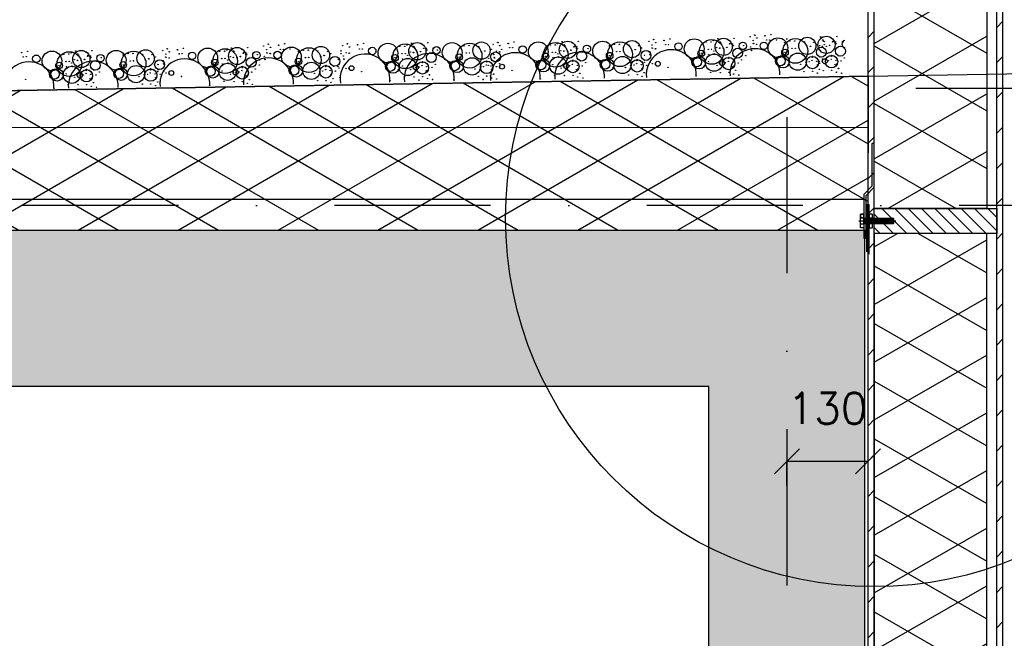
# Model space of a CAD drawing. Extents: x 102559 to 245130, y 44436 to 138999.
# Tile 24 of 30: x 191386 to 192963, y 102103 to 103094. Entities that reach past the tile are written whole.
import ezdxf

# ---------------------------------------------------------------- set-up
doc = ezdxf.new("R2010")
doc.units = 0
doc.header["$LTSCALE"] = 20
doc.header["$MEASUREMENT"] = 0
doc.header["$PDSIZE"] = -1
doc.linetypes.add('DASHDOT', pattern=[25, 12.5, -6.25, 0, -6.25])
doc.linetypes.add('DD1', pattern=[2.66667, 1.66667, -0.5, 0, -0.5])
doc.layers.get('0').update_dxf_attribs({"linetype": 'CONTINUOUS'})
doc.layers.get('DEFPOINTS').update_dxf_attribs({"linetype": 'CONTINUOUS'})
for name, color, linetype in [('_DETAILNUMMERS', 4, 'CONTINUOUS'), ('A--01A1_ACEER', 1, 'CONTINUOUS'), ('A--A21--_F-23-', 9, 'CONTINUOUS'), ('A--A23--_F--3-', 9, 'CONTINUOUS'), ('A--A25--_F--3-', 9, 'CONTINUOUS'), ('A--A42--_F-23-', 9, 'CONTINUOUS'), ('A--L13D3_VLOEREN', 3, 'CONTINUOUS'), ('A--L21--', 3, 'CONTINUOUS'), ('A--L21--_F-23-', 4, 'CONTINUOUS'), ('A--L25--', 7, 'CONTINUOUS'), ('A--L25--_F-23-', 7, 'CONTINUOUS'), ('A--L35--', 7, 'CONTINUOUS'), ('A--L35--_F-23-', 7, 'CONTINUOUS'), ('A--L351-_F-23-', 7, 'CONTINUOUS'), ('A--L42--', 7, 'CONTINUOUS'), ('A--L42--_F-23-', 7, 'CONTINUOUS'), ('A--M$1A-_F123-', 1, 'CONTINUOUS'), ('A--T01A-25_TEKST', 2, 'CONTINUOUS'), ('STRAMIEN', 8, 'DD1'), ('X--LR---_CP', 7, 'CONTINUOUS')]:
    doc.layers.add(name, color=color, linetype=linetype)
doc.styles.add('ALFA-0_25', font='ROMANS')
doc.dimstyles.new('STANDARD$0', dxfattribs={"dimscale": 50, "dimtxt": 2.5, "dimasz": 2, "dimexe": 2, "dimexo": 0, "dimgap": 2, "dimtad": 1, "dimdec": 0, "dimzin": 0, "dimdsep": 46, "dimtxsty": 'ALFA-0_25', "dimblk1": 'OBLIQUE', "dimblk2": 'OBLIQUE', "dimsah": 1, "dimcen": -3, "dimdle": 2, "dimclrd": 1, "dimclre": 1, "dimclrt": 2, "dimadec": 0, "dimazin": 0, "dimtfac": 0.666667, "dimtofl": 0, "dimtmove": 2, "dimatfit": 3, "dimldrblk": 'OBLIQUE', "dimfxl": 0, "dimtvp": 0.833333, "dimtolj": 1, "dimtzin": 0, "dimarcsym": 0})

# ---------------------------------------------------------------- blocks, each defined once
blk = doc.blocks.new('_OBLIQUE')
at = {"color": 0, "linetype": 'ByBlock'}
blk.add_line((-0.5, -0.5), (0.5, 0.5), dxfattribs=at)
blk = doc.blocks.new('*D184')
at = {"color": 1, "linetype": 'ByBlock'}
for p, q in [((192614.3, 102347.8), (192614.3, 102386.2)), ((192744.3, 102386.2), (192614.3, 102386.2)), ((192744.3, 102347.8), (192744.3, 102386.2))]:
    blk.add_line(p, q, dxfattribs=at)
at = {"layer": 'DEFPOINTS', "color": 0, "linetype": 'ByBlock'}
for p in [(192614.3, 102386.2), (192614.3, 102347.8), (192744.3, 102347.8)]:
    blk.add_point(p, dxfattribs=at)
at = {"color": 1, "linetype": 'ByBlock', "xscale": 40, "yscale": 40, "zscale": 40, "rotation": 180}
blk.add_blockref('_OBLIQUE', (192614.3, 102386.2), dxfattribs=at)
at = {"color": 1, "linetype": 'ByBlock', "xscale": 40, "yscale": 40, "zscale": 40}
blk.add_blockref('_OBLIQUE', (192744.3, 102386.2), dxfattribs=at)
at = {"color": 2, "linetype": 'ByBlock', "insert": (192679.3, 102471.2), "char_height": 50, "attachment_point": 5, "style": 'ALFA-0_25'}
blk.add_mtext('\\A1;130', dxfattribs=at)
blk = doc.blocks.new('*U259')
at = {"layer": 'A--A42--_F-23-', "linetype": 'Continuous'}
h = blk.add_hatch(dxfattribs=at)
h.set_pattern_fill('ALFALINE', color=256, scale=40, style=0)
h.set_pattern_definition([(45, (-192749.264, -101917.898), (-28.284271, 28.284271), [])])
h.paths.add_polyline_path([(0, 0), (-5, 0), (-5, 1670.5), (0, 1670.5), (5, 1670.5), (5, 0)])
at = {"layer": 'A--L42--_F-23-', "color": 2, "linetype": 'Continuous'}
for points in [[(0, 0), (-5, 0), (-5, 1670.5), (0, 1670.5)], [(0, 0), (5, 0), (5, 1670.5), (0, 1670.5)]]:
    blk.add_lwpolyline(points, dxfattribs=at)
blk = doc.blocks.new('*U258')
at = {"layer": 'A--A42--_F-23-', "linetype": 'Continuous'}
h = blk.add_hatch(dxfattribs=at)
h.set_pattern_fill('ALFALINE', color=256, scale=40, style=0)
h.set_pattern_definition([(45, (-192955.265, -101917.898), (-28.284271, 28.284271), [])])
h.paths.add_polyline_path([(0, 0), (-5, 0), (-5, 1655.5), (0, 1655.5), (5, 1655.5), (5, 0)])
at = {"layer": 'A--L42--_F-23-', "color": 2, "linetype": 'Continuous'}
for points in [[(0, 0), (-5, 0), (-5, 1655.5), (0, 1655.5)], [(0, 0), (5, 0), (5, 1655.5), (0, 1655.5)]]:
    blk.add_lwpolyline(points, dxfattribs=at)
blk = doc.blocks.new('Q031612A')
at = {"layer": 'A--L35--_F-23-', "color": 1, "linetype": 'Continuous'}
for points in [[(0, 0), (0, 11), (-4.5, 11), (-5, 10.5), (-5, -10.5), (-4.5, -11), (0, -11), (0, -4.7), (-4.5, -4.7), (0, -4.7), (0, -11), (-4.5, -11), (-5, -10.5), (-5, -4.2), (-4.5, -4.7), (-5, -5.2)], [(-5, 4.4), (-4.5, 4.9), (-5, 5.4)], [(-4.5, 4.9), (0, 4.9), (0, -4.7)], [(1.7, 4.5), (0.6, -4.4)], [(0.6, 4.5), (0.6, -4.4)], [(3.2, 4.5), (2.1, -4.4)], [(4.7, 4.5), (3.6, -4.4)], [(6.2, 4.5), (5.1, -4.4)], [(7.7, 4.5), (6.6, -4.4)], [(9.2, 4.5), (8.1, -4.4)], [(10.7, 4.5), (9.6, -4.4)], [(12.3, 4.5), (11.2, -4.4)], [(13.8, 4.5), (12.7, -4.4)], [(15.3, 4.5), (14.2, -4.4)], [(16.8, 4.5), (15.7, -4.4)], [(18.3, 4.5), (17.2, -4.4)], [(19.8, 4.5), (18.7, -4.4)], [(21.3, 4.5), (20.2, -4.4)], [(22.8, 4.5), (21.7, -4.4)], [(24.3, 4.5), (23.2, -4.4)], [(25.9, 4.5), (24.8, -4.4)], [(27.4, 4.5), (26.3, -4.4)], [(28.9, 4.5), (27.8, -4.4)], [(30.4, 4.5), (29.3, -4.4)], [(31.9, 4.5), (30.8, -4.4)], [(33.4, 4.5), (32.3, -4.4)], [(34.9, 4.5), (33.8, -4.4)], [(36.4, 4.5), (35.3, -4.4)], [(37.9, 4.5), (36.8, -4.4)], [(39.5, 4.5), (38.4, -4.4)], [(41, 4.5), (39.9, -4.4)], [(42.5, 4.5), (41.4, -4.4)], [(44, 4.5), (42.9, -4.4)], [(45.5, 4.5), (44.4, -4.4)], [(47, 4.5), (45.9, -4.4)], [(47.6, -2.8), (47.5, -4.1)]]:
    blk.add_lwpolyline(points, dxfattribs=at)
blk.add_lwpolyline([(47.6, 4), (47.1, 4.5), (0, 4.5), (0, -4.4), (47.1, -4.4), (47.6, -3.9)], close=True, dxfattribs=at)
at = {"layer": 'A--L351-_F-23-', "color": 1, "linetype": 'DASHDOT'}
blk.add_lwpolyline([(-7.9, 0), (51.6, 0)], dxfattribs=at)
at = {"layer": 'X--LR---_CP', "color": 1, "linetype": 'DASHDOT'}
blk.add_point((0, 0), dxfattribs=at)
blk.add_point((0, 0), dxfattribs=at)
blk.add_point((0, 0), dxfattribs=at)
blk = doc.blocks.new('Q031611-')
at = {"layer": 'A--L35--_F-23-', "color": 1, "linetype": 'Continuous'}
for points in [[(5, 5.4), (5, 10.5), (4.5, 11), (0.5, 11), (0, 10.5), (0, 5.4), (0.5, 4.9), (4.5, 4.9), (5, 5.4), (5, 4.4), (4.5, 4.9), (5, 4.4), (5, -4.2), (4.5, -4.7), (0.5, -4.7), (0, -5.2), (0, -10.5), (0.5, -11), (4.5, -11), (5, -10.5), (5, -4.2), (4.5, -4.7), (5, -5.2), (4.5, -4.7), (0.5, -4.7), (0, -4.2), (0, -5.2), (0, 4.4), (0.5, 4.9), (0, 5.4), (0, 4.4)], [(0, 4.4), (0, -4.7)]]:
    blk.add_lwpolyline(points, dxfattribs=at)
at = {"layer": 'X--LR---_CP', "color": 1, "linetype": 'Continuous'}
blk.add_point((0, 0), dxfattribs=at)
blk.add_point((0, 0), dxfattribs=at)
blk.add_point((0, 0), dxfattribs=at)
blk = doc.blocks.new('NH40_196')
at = {"layer": 'A--A25--_F--3-'}
h = blk.add_hatch(dxfattribs=at)
h.set_pattern_fill('ALFALINE', color=256, scale=15, style=0, pattern_type=2)
h.set_pattern_definition([(45, (-6, 0), (-10.6066, 10.6066), [])])
h.paths.add_polyline_path([(0, 0), (0, 196), (40, 196), (40, 0)])
at = {"layer": 'A--L25--_F-23-', "color": 2, "linetype": 'Continuous'}
blk.add_lwpolyline([(0, 0), (0, 196), (40, 196), (40, 0)], close=True, dxfattribs=at)
at = {"layer": 'X--LR---_CP'}
for p in [(0, 0), (0, 0), (40, 0)]:
    blk.add_point(p, dxfattribs=at)

msp = doc.modelspace()

# ---------------------------------------------------------------- hatches: boundary and pattern name
at = {"layer": 'A--A21--_F-23-'}
h = msp.add_hatch(dxfattribs=at)
h.set_pattern_fill('ALFAISO', color=256, scale=80, angle=270, style=0, pattern_type=2)
h.set_pattern_definition([(210, (305390.68, -38), (-40, 69.282032), []), (150, (305390.68, -38), (40, 69.282032), [])])
h.paths.add_polyline_path([(192754.3, 103529.4), (192934.3, 103529.4), (192934.3, 102791.3), (192754.3, 102791.3)])
h = msp.add_hatch(dxfattribs=at)
h.set_pattern_fill('ALFAISO', color=256, scale=80, angle=270, style=0)
h.set_pattern_definition([(210, (357751.63, -39.22), (-40, 69.282032), []), (150, (357751.63, -39.22), (40, 69.282032), [])])
h.paths.add_polyline_path([(192744.8, 103003.4), (187889.3, 102920.8), (182468.9, 103020), (177089.3, 102920.6), (173621.1, 103020), (173621, 102756.6), (192744.3, 102756.7)])
h = msp.add_hatch(dxfattribs=at)
h.set_pattern_fill('ALFAISO', color=256, scale=80, angle=270, style=0, pattern_type=2)
h.set_pattern_definition([(330, (122808.12, -1023.63), (40, 69.28203), []), (30, (122808.12, -1023.63), (-40, 69.28203), [])])
h.paths.add_polyline_path([(192852.3, 101957.9), (192934.3, 101957.9), (192934.3, 102751.3), (192754.3, 102751.3), (192754.3, 101957.9), (192852.3, 101957.9), (192828.1, 101957.9)])
at = {"layer": 'A--A23--_F--3-'}
h = msp.add_hatch(dxfattribs=at)
h.set_pattern_fill('ALFABET', color=256, scale=20, angle=1, style=0, pattern_type=2)
h.set_pattern_definition([(134, (235608.52, 7000), (86.32078, 83.359), []), (129, (235608.52, 7000), (-143.64922, -10.04493), [15, -165]), (184, (235608.52, 7000), (30.37155, 149.9312), [12, -132]), (78.5486, (235596.55, 6999.16), (-113.27778, 139.88618), [12.74804, -140.22842]), (132.8158, (235609.22, 7040), (-213.99344, -29.37358), [22.5, -247.5]), (82.3644, (235591.38, 7037.55), (-183.50393, 198.05632), [19.12206, -210.3426]), (187.8158, (235609.22, 7040), (-183.50378, 198.05647), [18, -198]), (158, (235589.04, 7030.34), (-120.76856, -78.42802), [15, -165]), (213, (235589.04, 7030.34), (-46.12453, 145.8572), [12, -132]), (107.5486, (235578.98, 7023.81), (-166.89315, 67.42906), [12.74804, -140.22842]), (141.5, (235608.517, 7000), (-1.26964, 66.611074), [0, -130.4, 0, -134, 0, -132.5]), (171.5, (235608.52, 7000), (-51.229207, 79.788568), [0, -76.4, 0, -127.4, 0, -50.5]), (211.5, (235653.11, 6999.22), (-106.826954, -2.64699), [0, -50, 0, -156, 0, -207]), (221.5, (235673.11, 6998.87), (-116.270055, 22.05355), [0, -65, 0, -103.6, 0, -147]), (221.5, (235673.11, 6998.87), (-116.270055, 22.05355), [0, -65, 0, -103.6, 0, -147])])
edge = h.paths.add_edge_path()
edge.add_line((169444.3, 102505.9), (159064.3, 102505.9))
edge.add_line((159064.3, 102505.9), (159064.3, 102755.9))
edge.add_line((159064.3, 102755.9), (192739.3, 102755.9))
edge.add_line((192739.3, 102755.9), (192739.3, 102505.9))
edge.add_line((192739.3, 102505.9), (170014.3, 102505.9))
h = msp.add_hatch(dxfattribs=at)
h.set_pattern_fill('ALFABET', color=256, scale=20, style=0, pattern_type=2)
h.set_pattern_definition([(315, (0, 198261.8), (-84.852814, -84.852814), []), (310, (0, 198261.8), (143.452037, 12.55043), [15, -165]), (5, (0, 198261.8), (-27.75027, -150.43843), [12, -132]), (259.5486, (11.95, 198262.84), (115.70188, -137.88791), [12.74804, -140.22842]), (313.8158, (0, 198221.8), (213.44821, 33.1038), [22.5, -247.5]), (263.3644, (17.79, 198224.55), (186.93254, -194.82357), [19.12206, -210.3426]), (8.8158, (0, 198221.8), (186.9324, -194.82372), [18, -198]), (339, (20, 198231.8), (119.38141, 80.52378), [15, -165]), (34, (20, 198231.8), (48.66307, -145.03001), [12, -132]), (288.5486, (29.95, 198238.5), (168.04453, -64.5061), [12.74804, -140.22842]), (322.5, (0, 198261.796), (2.431971, -66.578771), [0, -130.4, 0, -134, 0, -132.5]), (352.5, (0, 198261.796), (52.613907, -78.882342), [0, -76.4, 0, -127.4, 0, -50.5]), (32.5, (-44.6, 198261.796), (106.764487, 4.510974), [0, -50, 0, -156, 0, -207]), (42.5, (-64.6, 198261.8), (116.637234, -20.020996), [0, -65, 0, -103.6, 0, -147]), (42.5, (-64.6, 198261.8), (116.637234, -20.020996), [0, -65, 0, -103.6, 0, -147])])
h.paths.add_polyline_path([(192614.3, 99255.9), (192489.3, 99255.9), (192489.3, 101565.9), (192614.3, 101565.9)])
h.paths.add_polyline_path([(192739.3, 99255.9), (192614.3, 99255.9), (192614.3, 101565.9), (192739.3, 101565.9)])
h.paths.add_polyline_path([(192739.3, 101565.9), (192614.3, 101565.9), (192614.3, 102465.9), (192739.3, 102465.9)])
h.paths.add_polyline_path([(192614.3, 101565.9), (192489.3, 101565.9), (192489.3, 102465.9), (192614.3, 102465.9)])
h.paths.add_polyline_path([(192739.3, 102465.9), (192614.3, 102465.9), (192614.3, 102505.9), (192739.3, 102505.9)])
h.paths.add_polyline_path([(192614.3, 102465.9), (192489.3, 102465.9), (192489.3, 102505.9), (192614.3, 102505.9)])

# ---------------------------------------------------------------- linework, layer by layer
for centre, radius in [((192555.5, 103066.3), 0.331), ((192562.8, 103069.3), 0.331), ((192563.1, 103068.8), 0.331), ((192579.2, 103067.9), 0.331), ((192579.5, 103067.4), 0.331), ((192588.9, 103069.9), 0.331), ((192677.7, 103053.4), 13.8), ((192668.4, 103066.2), 0.331), ((192694.5, 103066.8), 0.331), ((191776.4, 103051.6), 0.331), ((191783.7, 103054.5), 0.331), ((191784, 103054.1), 0.331), ((191800.2, 103053.1), 0.331), ((191800.5, 103052.6), 0.331), ((191809.9, 103055.1), 0.331), ((191868, 103037.1), 13.8), ((191903, 103052.1), 0.331), ((191910.3, 103055.1), 0.331), ((191910.6, 103054.6), 0.331), ((191913.9, 103050.1), 0.331), ((191926.8, 103053.6), 0.331), ((191927.1, 103053.1), 0.331), ((191936.4, 103055.7), 0.331), ((191975.3, 103040.2), 15.8), ((192003.2, 103035.1), 19.8), ((191994.1, 103050.9), 0.331), ((191994.2, 103050.9), 0.331), ((191994.4, 103051), 0.331), ((192002.3, 103051), 0.331), ((192002.4, 103051.1), 0.331), ((192005.9, 103053.1), 0.331), ((192022.4, 103043.2), 13.8), ((192013.2, 103056.1), 0.331), ((192013.5, 103055.6), 0.331), ((192016.5, 103050.9), 0.331), ((192016.8, 103051.1), 0.331), ((192029.7, 103054.6), 0.331), ((192030, 103054.1), 0.331), ((192039.3, 103056.7), 0.331), ((192053.2, 103044.6), 5.94), ((192078.2, 103041.2), 15.8), ((192106.1, 103036.1), 19.8), ((192097, 103051.9), 0.331), ((192097.1, 103051.9), 0.331), ((192097.3, 103052), 0.331), ((192105.2, 103052), 0.331), ((192105.3, 103052.1), 0.331), ((192125.3, 103044.2), 13.8), ((192120.5, 103050.6), 0.331), ((192143.9, 103054.4), 0.331), ((192151.2, 103057.4), 0.331), ((192151.5, 103056.9), 0.331), ((192154.5, 103052.2), 0.331), ((192154.8, 103052.4), 0.331), ((192167.7, 103055.9), 0.331), ((192168, 103055.4), 0.331), ((192177.3, 103057.9), 0.331), ((192191.2, 103045.9), 5.94), ((192216.2, 103042.5), 15.8), ((192244.1, 103037.4), 19.8), ((192235, 103053.2), 0.331), ((192235.2, 103053.2), 0.331), ((192235.3, 103053.3), 0.331), ((192243.2, 103053.3), 0.331), ((192243.3, 103053.4), 0.331), ((192246.8, 103055.4), 0.331), ((192263.4, 103045.5), 13.8), ((192254.1, 103058.4), 0.331), ((192254.4, 103057.9), 0.331), ((192257.4, 103053.2), 0.331), ((192257.7, 103053.4), 0.331), ((192258.5, 103051.9), 0.331), ((192270.6, 103056.9), 0.331), ((192270.9, 103056.4), 0.331), ((192273.8, 103051.2), 0.331), ((192280.2, 103059), 0.331), ((192294.1, 103046.9), 5.94), ((192289.1, 103050.5), 0.331), ((192319.1, 103043.5), 15.8), ((192347, 103038.4), 19.8), ((192330.1, 103051.8), 0.331), ((192337.9, 103054.2), 0.331), ((192338, 103054.2), 0.331), ((192338.2, 103054.3), 0.331), ((192346.1, 103054.3), 0.331), ((192346.2, 103054.4), 0.331), ((192366.3, 103046.5), 13.8), ((192361.4, 103052.9), 0.331), ((192376.7, 103052.2), 0.331), ((192393.5, 103059.1), 0.331), ((192398.4, 103053.2), 0.331), ((192400.8, 103062.1), 0.331), ((192401.1, 103061.6), 0.331), ((192404.1, 103057), 0.331), ((192404.4, 103057.1), 0.331), ((192417.3, 103060.6), 0.331), ((192417.6, 103060.2), 0.331), ((192420, 103053.7), 0.331), ((192424.7, 103053.8), 0.331), ((192426.9, 103062.7), 0.331), ((192440.8, 103050.7), 5.94), ((192435.8, 103054.2), 0.331), ((192465.8, 103047.2), 15.8), ((192493.7, 103042.1), 19.8), ((192484.6, 103057.9), 0.331), ((192484.7, 103057.9), 0.331), ((192484.9, 103058), 0.331), ((192492.8, 103058.1), 0.331), ((192492.9, 103058.1), 0.331), ((192496.4, 103060.1), 0.331), ((192513, 103050.2), 13.8), ((192503.7, 103063.1), 0.331), ((192504, 103062.6), 0.331), ((192507, 103058), 0.331), ((192507.3, 103058.2), 0.331), ((192508.1, 103056.6), 0.331), ((192520.2, 103061.7), 0.331), ((192520.5, 103061.2), 0.331), ((192522.9, 103054.7), 0.331), ((192523.4, 103055.9), 0.331), ((192527.6, 103054.8), 0.331), ((192528.5, 103052.3), 0.331), ((192528.5, 103052.3), 0.331), ((192529.8, 103063.7), 0.331), ((192543.7, 103051.7), 5.94), ((192538.7, 103055.2), 0.331), ((192545.2, 103052.3), 0.331), ((192560.4, 103060.4), 0.331), ((192560.5, 103055.8), 0.331), ((192561, 103055.3), 0.331), ((192565.7, 103054.2), 0.331), ((192566, 103054.4), 0.331), ((192566.1, 103064.2), 0.331), ((192566.4, 103064.4), 0.331), ((192577.5, 103051.9), 5.94), ((192582, 103061), 0.331), ((192599.9, 103048.8), 15.8), ((192586.7, 103061.1), 0.331), ((192597.7, 103061.4), 0.331), ((192627.8, 103043.7), 19.8), ((192610.9, 103057.1), 0.331), ((192618.6, 103059.5), 0.331), ((192618.8, 103059.5), 0.331), ((192619, 103059.6), 0.331), ((192626.9, 103059.7), 0.331), ((192627, 103059.7), 0.331), ((192647, 103051.8), 13.8), ((192642.1, 103058.2), 0.331), ((192652, 103051.2), 0.331), ((192652.3, 103051), 0.331), ((192657.4, 103057.5), 0.331), ((192662.5, 103053.9), 0.331), ((192662.5, 103053.9), 0.331), ((192666.6, 103052.2), 0.331), ((192668.7, 103065.7), 0.331), ((192671.3, 103051.1), 0.331), ((192671.6, 103051.3), 0.331), ((192671.7, 103061.1), 0.331), ((192672, 103061.3), 0.331), ((192672.8, 103059.7), 0.331), ((192674.2, 103058.4), 0.331), ((192674.2, 103053.8), 0.331), ((192677.4, 103050.9), 0.331), ((192682.6, 103052.8), 0.331), ((192682.9, 103052.5), 0.331), ((192684.9, 103064.8), 0.331), ((192685.2, 103064.3), 0.331), ((192687.7, 103057.9), 0.331), ((192688.1, 103059.1), 0.331), ((192692.4, 103058), 0.331), ((192700.1, 103043.3), 7.92), ((192693.2, 103055.4), 0.331), ((192693.2, 103055.4), 0.331), ((192703.4, 103058.3), 0.331), ((191388.7, 103041.1), 0.331), ((191389, 103040.7), 0.331), ((191398.3, 103043.2), 0.331), ((191412.2, 103031.2), 5.94), ((191407.2, 103034.7), 0.331), ((191437.2, 103027.7), 15.8), ((191465.1, 103022.6), 19.8), ((191456, 103038.4), 0.331), ((191456.1, 103038.4), 0.331), ((191456.3, 103038.5), 0.331), ((191464.2, 103038.6), 0.331), ((191464.3, 103038.6), 0.331), ((191467.8, 103040.6), 0.331), ((191484.3, 103030.7), 13.8), ((191475.1, 103043.6), 0.331), ((191475.4, 103043.1), 0.331), ((191478.4, 103038.5), 0.331), ((191478.7, 103038.7), 0.331), ((191479.5, 103037.1), 0.331), ((191491.6, 103042.2), 0.331), ((191491.9, 103041.7), 0.331), ((191494.3, 103035.2), 0.331), ((191494.8, 103036.4), 0.331), ((191499, 103035.3), 0.331), ((191501.2, 103044.2), 0.331), ((191515.1, 103032.2), 5.94), ((191510.1, 103035.7), 0.331), ((191540.1, 103028.7), 15.8), ((191568, 103023.6), 19.8), ((191551.1, 103037), 0.331), ((191558.9, 103039.4), 0.331), ((191559, 103039.5), 0.331), ((191559.2, 103039.5), 0.331), ((191567.1, 103039.6), 0.331), ((191567.2, 103039.6), 0.331), ((191587.2, 103031.7), 13.8), ((191582.4, 103038.1), 0.331), ((191597.7, 103037.5), 0.331), ((191614.5, 103044.3), 0.331), ((191619.4, 103038.5), 0.331), ((191621.8, 103047.3), 0.331), ((191622.1, 103046.8), 0.331), ((191625.1, 103042.2), 0.331), ((191625.4, 103042.4), 0.331), ((191638.3, 103045.9), 0.331), ((191638.5, 103045.4), 0.331), ((191641, 103039), 0.331), ((191645.7, 103039.1), 0.331), ((191647.9, 103047.9), 0.331), ((191661.8, 103035.9), 5.94), ((191656.7, 103039.4), 0.331), ((191686.8, 103032.5), 15.8), ((191714.7, 103027.4), 19.8), ((191705.5, 103043.1), 0.331), ((191705.7, 103043.2), 0.331), ((191705.9, 103043.2), 0.331), ((191713.8, 103043.3), 0.331), ((191713.9, 103043.3), 0.331), ((191717.4, 103045.3), 0.331), ((191733.9, 103035.5), 13.8), ((191724.7, 103048.3), 0.331), ((191725, 103047.8), 0.331), ((191728, 103043.2), 0.331), ((191728.3, 103043.4), 0.331), ((191729.1, 103041.8), 0.331), ((191738.9, 103034.9), 0.331), ((191739.2, 103034.6), 0.331), ((191741.2, 103046.9), 0.331), ((191741.4, 103046.4), 0.331), ((191743.9, 103040), 0.331), ((191744.4, 103041.2), 0.331), ((191748.6, 103040.1), 0.331), ((191749.4, 103037.5), 0.331), ((191749.4, 103037.5), 0.331), ((191750.8, 103048.9), 0.331), ((191764.7, 103036.9), 5.94), ((191759.6, 103040.4), 0.331), ((191766.2, 103037.5), 0.331), ((191777.3, 103035.1), 0.331), ((191781.3, 103045.7), 0.331), ((191781.4, 103041), 0.331), ((191781.9, 103040.5), 0.331), ((191786.7, 103039.4), 0.331), ((191787, 103039.6), 0.331), ((191787.1, 103049.4), 0.331), ((191787.4, 103049.6), 0.331), ((191798.5, 103037.1), 5.94), ((191803, 103046.2), 0.331), ((191820.8, 103034.1), 15.8), ((191807.7, 103046.3), 0.331), ((191818.7, 103046.6), 0.331), ((191848.7, 103029), 19.8), ((191831.9, 103042.4), 0.331), ((191839.6, 103044.7), 0.331), ((191839.8, 103044.8), 0.331), ((191839.9, 103044.8), 0.331), ((191847.8, 103044.9), 0.331), ((191848, 103044.9), 0.331), ((191863.1, 103043.4), 0.331), ((191867.8, 103034.7), 0.331), ((191872.9, 103036.5), 0.331), ((191873.3, 103036.2), 0.331), ((191878.4, 103042.8), 0.331), ((191890.4, 103027), 7.92), ((191883.5, 103039.1), 0.331), ((191883.5, 103039.1), 0.331), ((191900.1, 103043.8), 0.331), ((191900.2, 103039.1), 0.331), ((191903.9, 103035.7), 0.331), ((191908.5, 103041), 0.331), ((191913.2, 103039.9), 0.331), ((191913.5, 103040.2), 0.331), ((191913.6, 103049.9), 0.331), ((191929.5, 103046.7), 0.331), ((191934.2, 103046.8), 0.331), ((191950.3, 103043.6), 5.94), ((191945.3, 103047.2), 0.331), ((191986.7, 103032.7), 5.32), ((191997.8, 103039.2), 0.331), ((192003.1, 103039.3), 0.331), ((192006.8, 103036.7), 0.331), ((192011.4, 103042), 0.331), ((192016.1, 103041), 0.331), ((192016.4, 103041.2), 0.331), ((192017.6, 103049.6), 0.331), ((192022.2, 103040.8), 0.331), ((192027.4, 103042.6), 0.331), ((192027.7, 103042.4), 0.331), ((192032.4, 103047.7), 0.331), ((192037.1, 103047.8), 0.331), ((192044.9, 103033.1), 7.92), ((192037.9, 103045.2), 0.331), ((192037.9, 103045.2), 0.331), ((192048.1, 103048.2), 0.331), ((192054.7, 103045.2), 0.331), ((192089.6, 103033.7), 5.32), ((192100.7, 103040.2), 0.331), ((192106, 103040.3), 0.331), ((192125.1, 103041.8), 0.331), ((192130.3, 103043.6), 0.331), ((192130.6, 103043.4), 0.331), ((192147.8, 103034.1), 7.92), ((192140.8, 103046.2), 0.331), ((192140.8, 103046.2), 0.331), ((192144.8, 103038), 0.331), ((192149.4, 103043.3), 0.331), ((192154.1, 103042.2), 0.331), ((192154.4, 103042.5), 0.331), ((192157.6, 103046.2), 0.331), ((192170.5, 103049), 0.331), ((192175.2, 103049.1), 0.331), ((192186.2, 103049.4), 0.331), ((192227.6, 103035), 5.32), ((192227.6, 103035), 0.331), ((192227.6, 103035), 0.331), ((192238.7, 103041.5), 0.331), ((192244, 103041.6), 0.331), ((192247.7, 103039), 0.331), ((192252.3, 103044.3), 0.331), ((192257, 103043.3), 0.331), ((192257.3, 103043.5), 0.331), ((192263.1, 103043.1), 0.331), ((192268.3, 103044.9), 0.331), ((192268.6, 103044.7), 0.331), ((192273.4, 103050), 0.331), ((192278.1, 103050.1), 0.331), ((192285.8, 103035.4), 7.92), ((192278.9, 103047.5), 0.331), ((192278.9, 103047.5), 0.331), ((192295.6, 103047.5), 0.331), ((192330.5, 103036), 5.32), ((192330.5, 103036), 0.331), ((192330.5, 103036), 0.331), ((192351, 103021.2), 13.8), ((192341.6, 103042.5), 0.331), ((192346.9, 103042.6), 0.331), ((192366, 103044.1), 0.331), ((192371.2, 103045.9), 0.331), ((192371.5, 103045.7), 0.331), ((192388.7, 103036.4), 7.92), ((192381.8, 103048.5), 0.331), ((192381.8, 103048.5), 0.331), ((192386.3, 103036.7), 0.331), ((192394.4, 103042.7), 0.331), ((192395.1, 103038), 0.331), ((192395.7, 103037.1), 0.331), ((192398.5, 103048.5), 0.331), ((192399, 103048.1), 0.331), ((192403.7, 103047), 0.331), ((192404, 103047.2), 0.331), ((192474, 103024.9), 9.89), ((192477.2, 103039.7), 5.32), ((192474.6, 103037.1), 0.331), ((192474.6, 103037.1), 0.331), ((192474.6, 103037.1), 0.331), ((192474.6, 103037.1), 0.331), ((192477.2, 103039.7), 0.331), ((192477.2, 103039.7), 0.331), ((192497.7, 103024.9), 13.8), ((192488.3, 103046.2), 0.331), ((192489.2, 103037.7), 0.331), ((192493.6, 103046.3), 0.331), ((192497.3, 103043.7), 0.331), ((192498, 103039), 0.331), ((192498.6, 103038.1), 0.331), ((192501.9, 103049.1), 0.331), ((192506.6, 103048), 0.331), ((192506.9, 103048.2), 0.331), ((192512.7, 103047.8), 0.331), ((192515, 103036.9), 0.331), ((192515, 103036.9), 0.331), ((192517.9, 103049.6), 0.331), ((192518.2, 103049.4), 0.331), ((192535.4, 103040.1), 7.92), ((192548.3, 103043.9), 0.331), ((192548.4, 103035.9), 0.331), ((192548.5, 103035.9), 0.331), ((192556.4, 103049.9), 0.331), ((192557.1, 103045.2), 0.331), ((192557.7, 103044.3), 0.331), ((192603.9, 103027.5), 7.91), ((192608.1, 103026.5), 9.89), ((192611.3, 103041.3), 5.32), ((192608.7, 103038.7), 0.331), ((192608.7, 103038.7), 0.331), ((192608.7, 103038.7), 0.331), ((192608.7, 103038.7), 0.331), ((192611.3, 103041.3), 0.331), ((192611.3, 103041.3), 0.331), ((192631.7, 103026.5), 13.8), ((192622.4, 103047.8), 0.331), ((192627.7, 103047.9), 0.331), ((192655.1, 103025), 9.89), ((192646.8, 103049.4), 0.331), ((192649.1, 103038.5), 0.331), ((192649.1, 103038.5), 0.331), ((192655.3, 103035.2), 0.331), ((192669.5, 103041.7), 7.92), ((192685.8, 103026.5), 9.89), ((192679.7, 103040), 0.331), ((192679.7, 103040), 0.331), ((192685.6, 103035), 0.331), ((192686, 103036.8), 0.331), ((192690.7, 103035.2), 0.331), ((192697.8, 103035.6), 0.331), ((192697.9, 103035.5), 0.331), ((191391.4, 103034.2), 0.331), ((191396.1, 103034.3), 0.331), ((191448.6, 103020.2), 5.32), ((191448.6, 103020.2), 0.331), ((191448.6, 103020.2), 0.331), ((191469.1, 103005.4), 13.8), ((191459.7, 103026.7), 0.331), ((191465, 103026.8), 0.331), ((191468.7, 103024.2), 0.331), ((191469.4, 103019.5), 0.331), ((191470, 103018.6), 0.331), ((191473.3, 103029.6), 0.331), ((191478, 103028.5), 0.331), ((191478.3, 103028.7), 0.331), ((191484.1, 103028.3), 0.331), ((191489.3, 103030.1), 0.331), ((191489.6, 103029.9), 0.331), ((191506.8, 103020.6), 7.92), ((191499.8, 103032.8), 0.331), ((191499.8, 103032.8), 0.331), ((191516.6, 103032.8), 0.331), ((191551.5, 103021.2), 5.32), ((191548.9, 103018.6), 0.331), ((191548.9, 103018.6), 0.331), ((191548.9, 103018.6), 0.331), ((191548.9, 103018.6), 0.331), ((191551.5, 103021.2), 0.331), ((191551.5, 103021.2), 0.331), ((191572, 103006.5), 13.8), ((191562.6, 103027.7), 0.331), ((191567.9, 103027.8), 0.331), ((191587, 103029.3), 0.331), ((191592.2, 103031.1), 0.331), ((191592.5, 103030.9), 0.331), ((191609.7, 103021.7), 7.92), ((191602.7, 103033.8), 0.331), ((191602.7, 103033.8), 0.331), ((191607.3, 103021.9), 0.331), ((191615.4, 103027.9), 0.331), ((191616.1, 103023.2), 0.331), ((191616.7, 103022.3), 0.331), ((191619.5, 103033.8), 0.331), ((191620, 103033.3), 0.331), ((191624.7, 103032.2), 0.331), ((191625, 103032.4), 0.331), ((191690.8, 103011.1), 7.91), ((191695, 103010.1), 9.89), ((191698.2, 103025), 5.32), ((191695.6, 103022.3), 0.331), ((191695.6, 103022.3), 0.331), ((191695.6, 103022.3), 0.331), ((191695.6, 103022.3), 0.331), ((191698.2, 103025), 0.331), ((191698.2, 103025), 0.331), ((191718.6, 103010.2), 13.8), ((191709.3, 103031.5), 0.331), ((191710.2, 103022.9), 0.331), ((191714.6, 103031.6), 0.331), ((191718.3, 103028.9), 0.331), ((191719, 103024.2), 0.331), ((191719.6, 103023.3), 0.331), ((191722.9, 103034.3), 0.331), ((191727.6, 103033.2), 0.331), ((191727.9, 103033.4), 0.331), ((191733.7, 103033.1), 0.331), ((191736, 103022.1), 0.331), ((191736, 103022.1), 0.331), ((191742.2, 103018.9), 0.331), ((191756.4, 103025.4), 7.92), ((191769.2, 103029.1), 0.331), ((191769.3, 103021.2), 0.331), ((191769.5, 103021.1), 0.331), ((191778, 103030.5), 0.331), ((191778.6, 103029.5), 0.331), ((191824.8, 103012.7), 7.91), ((191829, 103011.7), 9.89), ((191832.3, 103026.6), 5.32), ((191829.7, 103023.9), 0.331), ((191829.7, 103023.9), 0.331), ((191829.7, 103023.9), 0.331), ((191829.7, 103023.9), 0.331), ((191832.3, 103026.6), 0.331), ((191832.3, 103026.6), 0.331), ((191852.7, 103011.8), 13.8), ((191843.3, 103033.1), 0.331), ((191848.6, 103033.2), 0.331), ((191876.1, 103010.2), 9.89), ((191870.1, 103023.7), 0.331), ((191870.1, 103023.7), 0.331), ((191875.9, 103018.7), 0.331), ((191876.3, 103020.5), 0.331), ((191881, 103018.9), 0.331), ((191888.1, 103019.3), 0.331), ((191888.2, 103019.2), 0.331), ((191895.8, 103029.6), 0.331), ((191904.6, 103031), 0.331), ((191905.2, 103030.1), 0.331), ((191917, 103016.1), 3.96), ((191979.3, 103018.9), 7.91), ((191983.5, 103017.8), 9.89), ((191974.7, 103022.8), 0.331), ((191984.1, 103030.1), 0.331), ((191984.1, 103030.1), 0.331), ((191984.1, 103030.1), 0.331), ((191984.1, 103030.1), 0.331), ((191986.5, 103022.4), 0.331), ((191986.5, 103022.4), 0.331), ((191986.5, 103022.4), 0.331), ((191986.5, 103022.4), 0.331), ((191986.7, 103032.7), 0.331), ((191986.7, 103032.7), 0.331), ((192007.2, 103017.9), 13.8), ((191998.3, 103019.5), 0.331), ((191998.7, 103030.6), 0.331), ((192007.5, 103032), 0.331), ((192008.1, 103031.1), 0.331), ((192019.9, 103017.1), 3.96), ((192030.6, 103016.4), 9.89), ((192021.8, 103021.1), 0.331), ((192024.5, 103029.9), 0.331), ((192024.5, 103029.9), 0.331), ((192030, 103020.1), 0.331), ((192030.4, 103024.8), 0.331), ((192030.7, 103026.6), 0.331), ((192035.5, 103025), 0.331), ((192042.6, 103025.4), 0.331), ((192042.7, 103025.4), 0.331), ((192051.3, 103022.4), 0.331), ((192082.2, 103019.9), 7.91), ((192086.4, 103018.8), 9.89), ((192077.6, 103023.8), 0.331), ((192087, 103031.1), 0.331), ((192087, 103031.1), 0.331), ((192087, 103031.1), 0.331), ((192087, 103031.1), 0.331), ((192089.4, 103023.4), 0.331), ((192089.4, 103023.4), 0.331), ((192089.4, 103023.4), 0.331), ((192089.4, 103023.4), 0.331), ((192089.6, 103033.7), 0.331), ((192089.6, 103033.7), 0.331), ((192110.1, 103018.9), 13.8), ((192133.5, 103017.4), 9.89), ((192124.7, 103022.1), 0.331), ((192127.4, 103030.9), 0.331), ((192127.4, 103030.9), 0.331), ((192128.4, 103018.7), 0.331), ((192132.9, 103021.1), 0.331), ((192133.3, 103025.8), 0.331), ((192133.6, 103027.6), 0.331), ((192136.3, 103020.8), 0.331), ((192136.7, 103031.9), 0.331), ((192138.4, 103026), 0.331), ((192140.5, 103019.5), 0.331), ((192145.5, 103026.4), 0.331), ((192145.5, 103033.3), 0.331), ((192145.6, 103026.4), 0.331), ((192146.1, 103032.4), 0.331), ((192154.2, 103023.4), 0.331), ((192158, 103018.4), 3.96), ((192220.2, 103021.2), 7.91), ((192224.4, 103020.1), 9.89), ((192215.7, 103025.1), 0.331), ((192225.1, 103032.4), 0.331), ((192225.1, 103032.4), 0.331), ((192225.1, 103032.4), 0.331), ((192225.1, 103032.4), 0.331), ((192227.4, 103024.7), 0.331), ((192227.4, 103024.7), 0.331), ((192227.4, 103024.7), 0.331), ((192227.4, 103024.7), 0.331), ((192248.1, 103020.2), 13.8), ((192239.2, 103021.8), 0.331), ((192239.6, 103032.9), 0.331), ((192248.4, 103034.3), 0.331), ((192249, 103033.4), 0.331), ((192252.2, 103019.3), 0.331), ((192257, 103018.8), 0.331), ((192260.9, 103019.4), 3.96), ((192261.3, 103019.8), 0.331), ((192271.5, 103018.7), 9.89), ((192262.7, 103023.4), 0.331), ((192265.4, 103032.1), 0.331), ((192265.4, 103032.1), 0.331), ((192266.4, 103020), 0.331), ((192270.9, 103022.4), 0.331), ((192271.3, 103027.1), 0.331), ((192271.7, 103028.9), 0.331), ((192276.4, 103027.3), 0.331), ((192278.5, 103020.8), 0.331), ((192283.5, 103027.7), 0.331), ((192283.6, 103027.7), 0.331), ((192286.7, 103019.8), 0.331), ((192292.2, 103024.7), 0.331), ((192323.1, 103022.2), 7.91), ((192327.3, 103021.1), 9.89), ((192318.6, 103026.1), 0.331), ((192328, 103033.4), 0.331), ((192328, 103033.4), 0.331), ((192328, 103033.4), 0.331), ((192328, 103033.4), 0.331), ((192330.3, 103025.7), 0.331), ((192330.3, 103025.7), 0.331), ((192330.3, 103025.7), 0.331), ((192330.3, 103025.7), 0.331), ((192364.2, 103020.8), 0.331), ((192374.4, 103019.7), 9.89), ((192365.6, 103024.4), 0.331), ((192368.3, 103033.2), 0.331), ((192368.3, 103033.2), 0.331), ((192369.3, 103021), 0.331), ((192373.8, 103023.4), 0.331), ((192374.2, 103028.1), 0.331), ((192374.6, 103029.9), 0.331), ((192379.3, 103028.3), 0.331), ((192381.4, 103021.8), 0.331), ((192385.9, 103025.5), 0.331), ((192386.4, 103028.7), 0.331), ((192386.5, 103028.7), 0.331), ((192389.6, 103020.8), 0.331), ((192395.1, 103025.7), 0.331), ((192398.9, 103023.1), 0.331), ((192403.7, 103022.5), 0.331), ((192407.6, 103023.1), 3.96), ((192469.8, 103025.9), 7.91), ((192465.3, 103029.9), 0.331), ((192477, 103029.4), 0.331), ((192477, 103029.4), 0.331), ((192477, 103029.4), 0.331), ((192477, 103029.4), 0.331), ((192482.7, 103020.5), 0.331), ((192488.8, 103026.5), 0.331), ((192501.8, 103024.1), 0.331), ((192502.3, 103020.8), 0.331), ((192506.6, 103023.5), 0.331), ((192510.5, 103024.1), 3.96), ((192510.5, 103019.8), 0.331), ((192510.9, 103024.5), 0.331), ((192521.1, 103023.4), 9.89), ((192512.3, 103028.1), 0.331), ((192516, 103024.8), 0.331), ((192520.5, 103027.1), 0.331), ((192520.9, 103031.8), 0.331), ((192521.3, 103033.6), 0.331), ((192526, 103032), 0.331), ((192528.1, 103025.5), 0.331), ((192529.1, 103019.5), 0.331), ((192533.1, 103032.4), 0.331), ((192533.2, 103032.4), 0.331), ((192536.3, 103024.5), 0.331), ((192541.8, 103029.4), 0.331), ((192599.3, 103031.5), 0.331), ((192611.1, 103031), 0.331), ((192611.1, 103031), 0.331), ((192611.1, 103031), 0.331), ((192611.1, 103031), 0.331), ((192616.8, 103022.1), 0.331), ((192636.3, 103022.4), 0.331), ((192644.6, 103021.4), 0.331), ((192644.9, 103026.1), 0.331), ((192646.4, 103029.7), 0.331), ((192650, 103026.4), 0.331), ((192654.6, 103028.7), 0.331), ((192655, 103033.4), 0.331), ((192660.1, 103033.6), 0.331), ((192662.1, 103027.1), 0.331), ((192663.1, 103021.1), 0.331), ((192665.4, 103026), 0.331), ((192666.5, 103027.2), 0.331), ((192667, 103024), 0.331), ((192667.1, 103034), 0.331), ((192667.3, 103034), 0.331), ((192670.9, 103030.9), 0.331), ((192671.3, 103026.6), 0.331), ((192675.2, 103027.2), 3.96), ((192675.2, 103023), 0.331), ((192675.6, 103027.7), 0.331), ((192677, 103031.3), 0.331), ((192680.7, 103027.9), 0.331), ((192685.2, 103030.2), 0.331), ((192691.4, 103021.6), 0.331), ((192692.8, 103028.6), 0.331), ((192693.8, 103022.6), 0.331), ((192701, 103027.6), 0.331), ((192706.5, 103032.5), 0.331), ((191441.2, 103006.4), 7.91), ((191445.4, 103005.4), 9.89), ((191436.6, 103010.4), 0.331), ((191446, 103017.6), 0.331), ((191446, 103017.6), 0.331), ((191446, 103017.6), 0.331), ((191446, 103017.6), 0.331), ((191448.4, 103009.9), 0.331), ((191448.4, 103009.9), 0.331), ((191448.4, 103009.9), 0.331), ((191448.4, 103009.9), 0.331), ((191460.2, 103007), 0.331), ((191460.6, 103018.2), 0.331), ((191473.2, 103004.6), 0.331), ((191478, 103004), 0.331), ((191481.8, 103004.6), 3.96), ((191482.3, 103005), 0.331), ((191492.5, 103003.9), 9.89), ((191483.7, 103008.6), 0.331), ((191486.4, 103017.4), 0.331), ((191486.4, 103017.4), 0.331), ((191487.4, 103005.3), 0.331), ((191491.9, 103007.6), 0.331), ((191492.3, 103012.3), 0.331), ((191492.6, 103014.1), 0.331), ((191497.4, 103012.5), 0.331), ((191499.5, 103006), 0.331), ((191504.5, 103012.9), 0.331), ((191504.6, 103012.9), 0.331), ((191507.7, 103005), 0.331), ((191513.2, 103009.9), 0.331), ((191544.1, 103007.4), 7.91), ((191548.3, 103006.4), 9.89), ((191539.5, 103011.4), 0.331), ((191551.3, 103011), 0.331), ((191551.3, 103011), 0.331), ((191551.3, 103011), 0.331), ((191551.3, 103011), 0.331), ((191585.2, 103006.1), 0.331), ((191595.4, 103004.9), 9.89), ((191586.6, 103009.6), 0.331), ((191589.3, 103018.4), 0.331), ((191589.3, 103018.4), 0.331), ((191590.3, 103006.3), 0.331), ((191594.8, 103008.6), 0.331), ((191595.2, 103013.3), 0.331), ((191595.5, 103015.1), 0.331), ((191600.3, 103013.6), 0.331), ((191602.4, 103007), 0.331), ((191606.9, 103010.7), 0.331), ((191607.4, 103013.9), 0.331), ((191607.5, 103013.9), 0.331), ((191610.6, 103006), 0.331), ((191616.1, 103010.9), 0.331), ((191619.9, 103008.3), 0.331), ((191624.7, 103007.7), 0.331), ((191628.5, 103008.3), 3.96), ((191686.2, 103015.1), 0.331), ((191698, 103014.7), 0.331), ((191698, 103014.7), 0.331), ((191698, 103014.7), 0.331), ((191698, 103014.7), 0.331), ((191703.7, 103005.8), 0.331), ((191709.8, 103011.7), 0.331), ((191722.8, 103009.3), 0.331), ((191723.2, 103006.1), 0.331), ((191727.6, 103008.7), 0.331), ((191731.4, 103009.3), 3.96), ((191731.5, 103005.1), 0.331), ((191731.9, 103009.8), 0.331), ((191742.1, 103008.6), 9.89), ((191733.3, 103013.4), 0.331), ((191737, 103010), 0.331), ((191741.5, 103012.3), 0.331), ((191741.9, 103017.1), 0.331), ((191747, 103017.3), 0.331), ((191747.7, 103003.7), 0.331), ((191749, 103010.7), 0.331), ((191750.1, 103004.7), 0.331), ((191754.1, 103017.7), 0.331), ((191754.2, 103017.6), 0.331), ((191757.3, 103009.7), 0.331), ((191762.8, 103014.7), 0.331), ((191820.3, 103016.7), 0.331), ((191832.1, 103016.3), 0.331), ((191832.1, 103016.3), 0.331), ((191832.1, 103016.3), 0.331), ((191832.1, 103016.3), 0.331), ((191837.7, 103007.3), 0.331), ((191857.3, 103007.7), 0.331), ((191865.5, 103006.7), 0.331), ((191865.9, 103011.4), 0.331), ((191867.3, 103015), 0.331), ((191871, 103011.6), 0.331), ((191875.6, 103013.9), 0.331), ((191883.1, 103012.3), 0.331), ((191884.1, 103006.3), 0.331), ((191891.3, 103011.3), 0.331), ((191895.4, 103018.5), 0.331), ((191896.8, 103016.3), 0.331), ((191908.4, 103016), 0.331), ((191913.2, 103015.5), 0.331), ((191933.3, 103010.4), 0.331), ((191992.2, 103013.5), 0.331), ((192011.3, 103017), 0.331), ((192011.7, 103013.8), 0.331), ((192016.1, 103016.5), 0.331), ((192020, 103012.8), 0.331), ((192020.4, 103017.5), 0.331), ((192025.5, 103017.7), 0.331), ((192036.2, 103011.4), 0.331), ((192037.6, 103018.5), 0.331), ((192038.6, 103012.4), 0.331), ((192041.7, 103005.5), 0.331), ((192041.9, 103005.4), 0.331), ((192045.8, 103017.5), 0.331), ((192095.1, 103014.5), 0.331), ((192114.6, 103014.8), 0.331), ((192120.2, 103003), 0.331), ((192122.9, 103013.8), 0.331), ((192123.3, 103018.5), 0.331), ((192133.7, 103003.3), 0.331), ((192139.6, 103003.8), 0.331), ((192139.6, 103003.8), 0.331), ((192139.6, 103003.8), 0.331), ((192139.6, 103003.8), 0.331), ((192141.5, 103013.4), 0.331), ((192144.6, 103006.5), 0.331), ((192144.8, 103006.4), 0.331), ((192148.7, 103018.5), 0.331), ((192149.3, 103018.3), 0.331), ((192154.1, 103017.8), 0.331), ((192174.2, 103012.7), 0.331), ((192233.1, 103015.8), 0.331), ((192242.5, 103004.8), 0.331), ((192242.5, 103004.8), 0.331), ((192242.5, 103004.8), 0.331), ((192242.5, 103004.8), 0.331), ((192252.7, 103016.1), 0.331), ((192258.2, 103004.3), 0.331), ((192260.9, 103015.1), 0.331), ((192271.7, 103004.6), 0.331), ((192277.1, 103013.7), 0.331), ((192279.5, 103014.7), 0.331), ((192282.6, 103007.8), 0.331), ((192282.8, 103007.7), 0.331), ((192336, 103016.8), 0.331), ((192355.6, 103017.1), 0.331), ((192361.1, 103005.3), 0.331), ((192363.8, 103016.1), 0.331), ((192374.6, 103005.6), 0.331), ((192382.4, 103015.7), 0.331), ((192385.5, 103008.8), 0.331), ((192385.7, 103008.7), 0.331), ((192389.2, 103008.5), 0.331), ((192389.2, 103008.5), 0.331), ((192389.2, 103008.5), 0.331), ((192389.2, 103008.5), 0.331), ((192423.8, 103017.5), 0.331), ((192469, 103003.5), 0.331), ((192492.1, 103009.5), 0.331), ((192492.1, 103009.5), 0.331), ((192492.1, 103009.5), 0.331), ((192492.1, 103009.5), 0.331), ((192507.8, 103009), 0.331), ((192521.3, 103009.3), 0.331), ((192526.7, 103018.5), 0.331), ((192529, 103006.5), 0.331), ((192532.2, 103012.5), 0.331), ((192532.4, 103012.4), 0.331), ((192537.3, 103004.9), 0.331), ((192641.9, 103010.6), 0.331), ((192655.4, 103010.9), 0.331), ((192663.1, 103008.1), 0.331), ((192666.2, 103014.1), 0.331), ((192666.5, 103014), 0.331), ((192672.5, 103012.2), 0.331), ((192686, 103012.4), 0.331), ((192693.7, 103009.6), 0.331), ((192696.9, 103015.6), 0.331), ((192697.1, 103015.6), 0.331), ((192702, 103008), 0.331), ((191395.2, 102998), 0.331), ((191454.1, 103001), 0.331), ((191463.5, 102990), 0.331), ((191463.5, 102990), 0.331), ((191463.5, 102990), 0.331), ((191463.5, 102990), 0.331), ((191473.6, 103001.3), 0.331), ((191479.2, 102989.5), 0.331), ((191481.9, 103000.3), 0.331), ((191492.7, 102989.8), 0.331), ((191498.1, 102999), 0.331), ((191500.5, 103000), 0.331), ((191503.6, 102993), 0.331), ((191503.8, 102992.9), 0.331), ((191557, 103002), 0.331), ((191576.5, 103002.4), 0.331), ((191582.1, 102990.5), 0.331), ((191584.8, 103001.3), 0.331), ((191595.6, 102990.8), 0.331), ((191603.4, 103001), 0.331), ((191603.3, 102988), 0.331), ((191606.5, 102994), 0.331), ((191606.7, 102993.9), 0.331), ((191610.1, 102993.8), 0.331), ((191610.1, 102993.8), 0.331), ((191610.1, 102993.8), 0.331), ((191610.1, 102993.8), 0.331), ((191644.8, 103002.7), 0.331), ((191690, 102988.7), 0.331), ((191713, 102994.8), 0.331), ((191713, 102994.8), 0.331), ((191713, 102994.8), 0.331), ((191713, 102994.8), 0.331), ((191728.8, 102994.3), 0.331), ((191742.3, 102994.5), 0.331), ((191750, 102991.7), 0.331), ((191753.2, 102997.8), 0.331), ((191753.4, 102997.7), 0.331), ((191758.2, 102990.1), 0.331), ((191862.8, 102995.9), 0.331), ((191876.4, 102996.1), 0.331), ((191884, 102993.3), 0.331), ((191887.2, 102999.4), 0.331), ((191887.5, 102999.3), 0.331), ((191898.7, 103001.5), 0.331), ((191898.7, 103001.5), 0.331), ((191898.7, 103001.5), 0.331), ((191898.7, 103001.5), 0.331), ((191978.5, 102996.5), 0.331), ((192001.6, 103002.5), 0.331), ((192001.6, 103002.5), 0.331), ((192001.6, 103002.5), 0.331), ((192001.6, 103002.5), 0.331), ((192017.3, 103002), 0.331), ((192025, 102996.9), 0.331), ((192030.8, 103002.3), 0.331), ((192038.5, 102999.5), 0.331), ((192046.7, 102997.9), 0.331), ((192081.4, 102997.5), 0.331), ((192127.9, 102997.9), 0.331), ((192141.4, 103000.5), 0.331), ((192149.6, 102998.9), 0.331), ((192219.4, 102998.7), 0.331), ((192279.4, 103001.8), 0.331), ((192287.7, 103000.2), 0.331), ((192382.3, 103002.8), 0.331), ((191440.4, 102984), 0.331), ((191500.4, 102987), 0.331), ((191508.6, 102985.4), 0.331)]:
    msp.add_circle(centre, radius)
for centre, radius, start, end in [((192708.4, 103054.8), 5.94, 103.8725, 258.2509), ((191938.6, 102998.6), 40, 352.6792, 189.4929), ((192041.5, 102999.7), 40, 354.0435, 188.1287), ((192179.5, 103000.9), 40, 355.9597, 186.2125), ((192282.4, 103001.9), 40, 357.3157, 184.8565), ((192429.1, 103005.7), 40, 355.9597, 186.2125), ((192563.1, 103007.3), 40, 357.3156, 184.8565), ((191400.5, 102986.2), 40, 355.9597, 186.2125), ((191503.4, 102987.2), 40, 357.3157, 184.8565), ((191650.1, 102990.9), 40, 355.9597, 186.2125), ((191784.1, 102992.5), 40, 357.3156, 184.8565)]:
    msp.add_arc(centre, radius, start, end)
at = {"layer": '_DETAILNUMMERS'}
msp.add_circle((192754.3, 102776.2), 590.6, dxfattribs=at)
at = {"layer": 'A--01A1_ACEER'}
msp.add_line((187889.3, 102920.8), (197889.3, 103090.8), dxfattribs=at)
at = {"layer": 'A--L13D3_VLOEREN'}
for p, q in [((192744.3, 102920.8), (159054.3, 102916.2)), ((192737.3, 102805.9), (159054.3, 102806.2)), ((192742.3, 102721.9), (192742.3, 102797.9)), ((192742.3, 102797.9), (192746.3, 102797.9)), ((192746.3, 102717.9), (192746.3, 102797.9))]:
    msp.add_line(p, q, dxfattribs=at)
msp.add_lwpolyline([(192741.3, 102743.9), (192741.3, 102812.2), (192754.3, 102825.2), (192754.3, 102895.2), (192750.3, 102895.2), (192750.3, 102826.9), (192737.3, 102813.9), (192737.3, 102743.9)], close=True, dxfattribs=at)
at = {"layer": 'A--L21--'}
for p, q in [((192744.8, 103003.4), (187889.3, 102920.8)), ((192744.3, 102756.7), (192744.8, 103003.4)), ((173621, 102756.6), (192744.3, 102756.7))]:
    msp.add_line(p, q, dxfattribs=at)
for points in [[(192754.3, 103529.4), (192934.3, 103529.4), (192934.3, 102791.3), (192754.3, 102791.3)], [(192852.3, 101957.9), (192934.3, 101957.9), (192934.3, 102751.3), (192754.3, 102751.3), (192754.3, 101957.9), (192852.3, 101957.9), (192828.1, 101957.9)]]:
    msp.add_lwpolyline(points, close=True, dxfattribs=at)
at = {"layer": 'A--L21--_F-23-', "linetype": 'Continuous'}
for p, q in [((192739.3, 99255.9), (192739.3, 102755.9, 1)), ((192489.3, 98952.1), (192489.3, 102505.9))]:
    msp.add_line(p, q, dxfattribs=at)
msp.add_lwpolyline([(192489.3, 102505.9), (189864.3, 102505.9)], dxfattribs=at)
at = {"layer": 'A--T01A-25_TEKST'}
msp.add_line((192821, 102983.9), (194279.1, 102985.1), dxfattribs=at)
at = {"layer": 'STRAMIEN', "linetype": 'DASHDOT'}
for p, q in [((192614.3, 109939.1), (192614.3, 90611.2)), ((215144.4, 102795.9), (151764.3, 102795.9))]:
    msp.add_line(p, q, dxfattribs=at)

# ---------------------------------------------------------------- block references
at = {"layer": 'A--L25--', "rotation": 90}
msp.add_blockref('NH40_196', (192950.3, 102751.3), dxfattribs=at)
at = {"layer": 'A--L35--', "xscale": -1, "rotation": 180}
msp.add_blockref('Q031612A', (192737.3, 102771.4), dxfattribs=at)
at = {"layer": 'A--L35--'}
msp.add_blockref('Q031611-', (192746.3, 102771.4), dxfattribs=at)
at = {"layer": 'A--L42--'}
for name, p in [('*U259', (192749.3, 101917.9)), ('*U258', (192955.3, 101917.9))]:
    msp.add_blockref(name, p, dxfattribs=at)

# ---------------------------------------------------------------- dimensions: what is measured, and where the dimension line sits
at = {"layer": 'A--M$1A-_F123-'}
dim = msp.add_linear_dim(base=(192614.3, 102386.2), p1=(192744.3, 102347.8), p2=(192614.3, 102347.8), dimstyle='STANDARD$0', override={"dimscale": 20, "dimexe": 0, "dimexo": 0, "dimcen": 0, "dimdle": 0, "dimclrt": 2, "dimtfac": 0.75, "dimtvp": 1.5}, dxfattribs=at)
dim.commit()
dim.dimension.update_dxf_attribs({"geometry": '*D184', "text_midpoint": (192679.3, 102471.2)})

doc.saveas('drawing.dxf')
